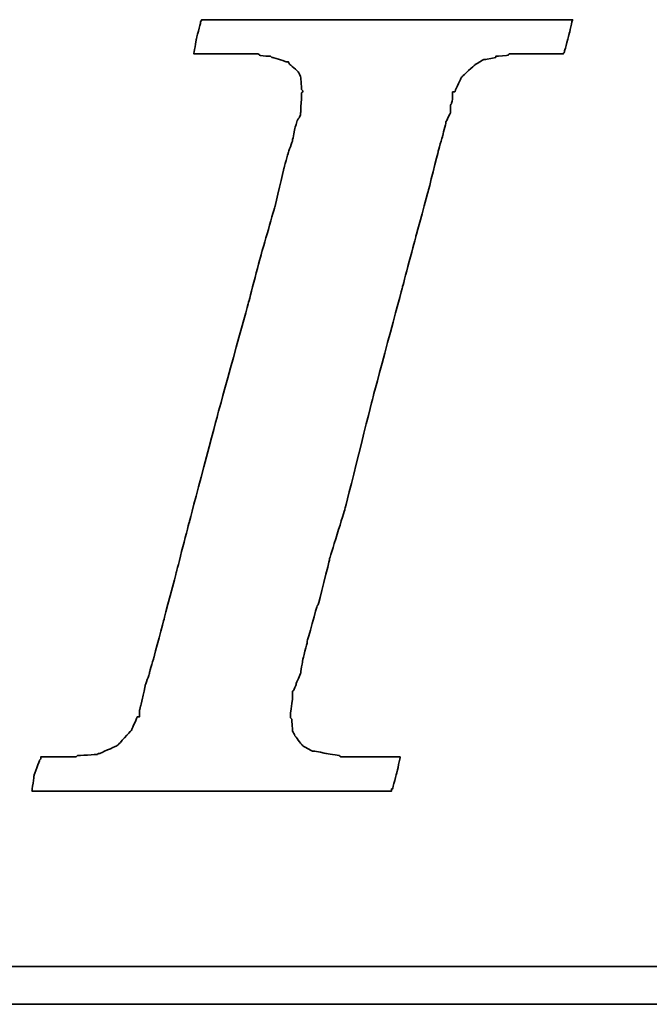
# Model space of a CAD drawing. Header units: millimetres. Extents: x 46 to 338, y 99 to 208.
# Tile 32 of 51: x 257.11 to 260.66, y 131.34 to 136.89. Entities that reach past the tile are written whole.
import ezdxf

# ---------------------------------------------------------------- set-up
doc = ezdxf.new("R2010")
doc.units = ezdxf.units.MM
doc.layers.add('DIM', color=4, linetype='Continuous')
doc.layers.add('layer 1', color=7, linetype='Continuous')

# ---------------------------------------------------------------- blocks, each defined once
blk = doc.blocks.new('TBI MOTION logo(完整正式版)')
at = {"layer": 'layer 1', "color": 22, "lineweight": 35}
for points, knots in [([(-40.59125, -7.94375), (-40.59125, -7.94375), (-40.97375, -7.94375), (-40.97375, -7.94375), (-40.97375, -7.94375), (-40.97375, -7.94375), (-41.38125, -7.94375), (-41.38125, -7.94375), (-41.38125, -7.94375), (-41.38125, -7.94375), (-41.54875, -7.94375), (-41.54875, -7.94375), (-41.54875, -7.94375), (-41.54875, -7.94375), (-41.59875, -7.94375), (-41.59875, -7.94375), (-41.59875, -7.94375), (-41.59875, -7.94375), (-41.88375, -7.94375), (-41.88375, -7.94375), (-41.88375, -7.94375), (-41.88375, -7.94375), (-41.90875, -7.91875), (-41.90875, -7.91875), (-41.90875, -7.91875), (-41.90875, -7.91875), (-42.19875, -7.87125), (-42.19875, -7.87125), (-42.19875, -7.87125), (-42.19875, -7.87125), (-42.43875, -7.82375), (-42.43875, -7.82375), (-42.43875, -7.82375), (-42.43875, -7.82375), (-42.45875, -7.82375), (-42.45875, -7.82375), (-42.45875, -7.82375), (-42.45875, -7.82375), (-42.48625, -7.82375), (-42.48625, -7.82375), (-42.48625, -7.82375), (-42.48625, -7.82375), (-42.67625, -7.72375), (-42.67625, -7.72375), (-42.67625, -7.72375), (-42.67625, -7.72375), (-42.70125, -7.70375), (-42.70125, -7.70375), (-42.70125, -7.70375), (-42.70125, -7.70375), (-42.72375, -7.67875), (-42.72375, -7.67875), (-42.72375, -7.67875), (-42.72375, -7.67875), (-42.86875, -7.48875), (-42.86875, -7.48875), (-42.86875, -7.48875), (-42.86875, -7.48875), (-42.89375, -7.43875), (-42.89375, -7.43875), (-42.89375, -7.43875), (-42.89375, -7.43875), (-42.91875, -7.38875), (-42.91875, -7.38875), (-42.91875, -7.38875), (-42.91875, -7.38875), (-42.93875, -7.12875), (-42.93875, -7.12875), (-42.93875, -7.12875), (-42.93875, -7.12875), (-42.96375, -7.10375), (-42.96375, -7.10375), (-42.96375, -7.10375), (-42.96375, -7.10375), (-42.96375, -7.05375), (-42.96375, -7.05375), (-42.96375, -7.05375), (-42.96375, -7.05375), (-42.96375, -7.00875), (-42.96375, -7.00875), (-42.96375, -7.00875), (-42.96375, -7.00875), (-42.91875, -6.69625), (-42.91875, -6.69625), (-42.91875, -6.69625), (-42.91875, -6.69625), (-42.91875, -6.62375), (-42.91875, -6.62375), (-42.91875, -6.62375), (-42.91875, -6.62375), (-42.91875, -6.59625), (-42.91875, -6.59625), (-42.91875, -6.59625), (-42.91875, -6.59625), (-42.91875, -6.57375), (-42.91875, -6.57375), (-42.91875, -6.57375), (-42.91875, -6.57375), (-42.91875, -6.52875), (-42.91875, -6.52875), (-42.91875, -6.52875), (-42.91875, -6.52875), (-42.89375, -6.50375), (-42.89375, -6.50375), (-42.89375, -6.50375), (-42.89375, -6.50375), (-42.84375, -6.38375), (-42.84375, -6.38375), (-42.84375, -6.38375), (-42.84375, -6.38375), (-42.84375, -6.35875), (-42.84375, -6.35875), (-42.84375, -6.35875), (-42.84375, -6.35875), (-42.74625, -6.14375), (-42.74625, -6.14375), (-42.74625, -6.14375), (-42.74625, -6.14375), (-42.70125, -5.85375), (-42.70125, -5.85375), (-42.70125, -5.85375), (-42.70125, -5.85375), (-42.60375, -5.47125), (-42.60375, -5.47125), (-42.60375, -5.47125), (-42.60375, -5.47125), (-42.60375, -5.44875), (-42.60375, -5.44875), (-42.60375, -5.44875), (-42.60375, -5.44875), (-42.38875, -4.67875), (-42.38875, -4.67875), (-42.38875, -4.67875), (-42.38875, -4.67875), (-42.36375, -4.65375), (-42.36375, -4.65375), (-42.36375, -4.65375), (-42.36375, -4.65375), (-42.12375, -3.69625), (-42.12375, -3.69625), (-42.12375, -3.69625), (-42.12375, -3.69625), (-42.12375, -3.67374), (-42.12375, -3.67374), (-42.12375, -3.67374), (-42.12375, -3.67374), (-41.78875, -2.59374), (-41.78875, -2.59374), (-41.78875, -2.59374), (-41.78875, -2.59374), (-41.18875, -0.19375), (-41.18875, -0.19375), (-41.18875, -0.19375), (-41.18875, -0.19375), (-40.54375, 2.20624), (-40.54375, 2.20624), (-40.54375, 2.20624), (-40.54375, 2.20624), (-40.25375, 3.30875), (-40.25375, 3.30875), (-40.25375, 3.30875), (-40.25375, 3.30875), (-39.98875, 4.27125), (-39.98875, 4.27125), (-39.98875, 4.27125), (-39.98875, 4.27125), (-39.77375, 5.13125), (-39.77375, 5.13125), (-39.77375, 5.13125), (-39.77375, 5.13125), (-39.67875, 5.47125), (-39.67875, 5.47125), (-39.67875, 5.47125), (-39.67875, 5.47125), (-39.60375, 5.75625), (-39.60375, 5.75625), (-39.60375, 5.75625), (-39.60375, 5.75625), (-39.60375, 5.78125), (-39.60375, 5.78125), (-39.60375, 5.78125), (-39.60375, 5.78125), (-39.50875, 5.97125), (-39.50875, 5.97125), (-39.50875, 5.97125), (-39.50875, 5.97125), (-39.50875, 6.13875), (-39.50875, 6.13875), (-39.50875, 6.13875), (-39.50875, 6.13875), (-39.48625, 6.16625), (-39.48625, 6.16625), (-39.48625, 6.16625), (-39.48625, 6.16625), (-39.46125, 6.28625), (-39.46125, 6.28625), (-39.46125, 6.28625), (-39.46125, 6.28625), (-39.46125, 6.42625), (-39.46125, 6.42625), (-39.46125, 6.42625), (-39.46125, 6.42625), (-39.41375, 6.42625), (-39.41375, 6.42625), (-39.41375, 6.42625), (-39.41375, 6.42625), (-39.29375, 6.69125), (-39.29375, 6.69125), (-39.29375, 6.69125), (-39.29375, 6.69125), (-39.26875, 6.74125), (-39.26875, 6.74125), (-39.26875, 6.74125), (-39.26875, 6.74125), (-39.24375, 6.76625), (-39.24375, 6.76625), (-39.24375, 6.76625), (-39.24375, 6.76625), (-38.98375, 7.00624), (-38.98375, 7.00624), (-38.98375, 7.00624), (-38.98375, 7.00624), (-38.95625, 7.02624), (-38.95625, 7.02624), (-38.95625, 7.02624), (-38.95625, 7.02624), (-38.78875, 7.12624), (-38.78875, 7.12624), (-38.78875, 7.12624), (-38.78875, 7.12624), (-38.76375, 7.12624), (-38.76375, 7.12624), (-38.76375, 7.12624), (-38.76375, 7.12624), (-38.74375, 7.12624), (-38.74375, 7.12624), (-38.74375, 7.12624), (-38.74375, 7.12624), (-38.52875, 7.17125), (-38.52875, 7.17125), (-38.52875, 7.17125), (-38.52875, 7.17125), (-38.52875, 7.19624), (-38.52875, 7.19624), (-38.52875, 7.19624), (-38.52875, 7.19624), (-38.50375, 7.19624), (-38.50375, 7.19624), (-38.50375, 7.19624), (-38.50375, 7.19624), (-38.26125, 7.21875), (-38.26125, 7.21875), (-38.26125, 7.21875), (-38.26125, 7.21875), (-38.23875, 7.24624), (-38.23875, 7.24624), (-38.23875, 7.24624), (-38.23875, 7.24624), (-38.21625, 7.24624), (-38.21625, 7.24624), (-38.21625, 7.24624), (-38.21625, 7.24624), (-38.18875, 7.24624), (-38.18875, 7.24624), (-38.18875, 7.24624), (-38.18875, 7.24624), (-37.90375, 7.24624), (-37.90375, 7.24624), (-37.90375, 7.24624), (-37.90375, 7.24624), (-37.85375, 7.24624), (-37.85375, 7.24624), (-37.85375, 7.24624), (-37.85375, 7.24624), (-37.75875, 7.24624), (-37.75875, 7.24624), (-37.75875, 7.24624), (-37.75875, 7.24624), (-37.42375, 7.24624), (-37.42375, 7.24624), (-37.42375, 7.24624), (-37.42375, 7.24624), (-37.08875, 7.24624), (-37.08875, 7.24624), (-37.08875, 7.24624), (-37.08875, 7.24624), (-37.06375, 7.24624), (-37.06375, 7.24624), (-37.06375, 7.24624), (-37.06375, 7.24624), (-37.06375, 7.26624), (-37.06375, 7.26624), (-37.06375, 7.26624), (-37.06375, 7.26624), (-37.03875, 7.29125), (-37.03875, 7.29125), (-37.03875, 7.29125), (-37.03875, 7.29125), (-37.03875, 7.31625), (-37.03875, 7.31625), (-37.03875, 7.31625), (-37.03875, 7.31625), (-36.94125, 7.67625), (-36.94125, 7.67625), (-36.94125, 7.67625), (-36.94125, 7.67625), (-36.86875, 7.98625), (-36.86875, 7.98625), (-36.86875, 7.98625), (-36.86875, 7.98625), (-36.98875, 7.98625), (-36.98875, 7.98625), (-36.98875, 7.98625), (-36.98875, 7.98625), (-37.42375, 7.98625), (-37.42375, 7.98625), (-37.42375, 7.98625), (-37.42375, 7.98625), (-37.94875, 7.98625), (-37.94875, 7.98625), (-37.94875, 7.98625), (-37.94875, 7.98625), (-38.57375, 7.98625), (-38.57375, 7.98625), (-38.57375, 7.98625), (-38.57375, 7.98625), (-39.29375, 7.98625), (-39.29375, 7.98625), (-39.29375, 7.98625), (-39.29375, 7.98625), (-40.82875, 7.98625), (-40.82875, 7.98625), (-40.82875, 7.98625), (-40.82875, 7.98625), (-42.36375, 7.98625), (-42.36375, 7.98625), (-42.36375, 7.98625), (-42.36375, 7.98625), (-43.08375, 7.98625), (-43.08375, 7.98625), (-43.08375, 7.98625), (-43.08375, 7.98625), (-43.70875, 7.98625), (-43.70875, 7.98625), (-43.70875, 7.98625), (-43.70875, 7.98625), (-44.23375, 7.98625), (-44.23375, 7.98625), (-44.23375, 7.98625), (-44.23375, 7.98625), (-44.66875, 7.98625), (-44.66875, 7.98625), (-44.66875, 7.98625), (-44.66875, 7.98625), (-44.88375, 7.98625), (-44.88375, 7.98625), (-44.88375, 7.98625), (-44.88375, 7.98625), (-44.90875, 7.94125), (-44.90875, 7.94125), (-44.90875, 7.94125), (-44.90875, 7.94125), (-44.90875, 7.91625), (-44.90875, 7.91625), (-44.90875, 7.91625), (-44.90875, 7.91625), (-45.00375, 7.55625), (-45.00375, 7.55625), (-45.00375, 7.55625), (-45.00375, 7.55625), (-45.05375, 7.24624), (-45.05375, 7.24624), (-45.05375, 7.24624), (-45.05375, 7.24624), (-44.61875, 7.24624), (-44.61875, 7.24624), (-44.61875, 7.24624), (-44.61875, 7.24624), (-44.11375, 7.24624), (-44.11375, 7.24624), (-44.11375, 7.24624), (-44.11375, 7.24624), (-43.99375, 7.24624), (-43.99375, 7.24624), (-43.99375, 7.24624), (-43.99375, 7.24624), (-43.94625, 7.24624), (-43.94625, 7.24624), (-43.94625, 7.24624), (-43.94625, 7.24624), (-43.92374, 7.24624), (-43.92374, 7.24624), (-43.92374, 7.24624), (-43.92374, 7.24624), (-43.65875, 7.24624), (-43.65875, 7.24624), (-43.65875, 7.24624), (-43.65875, 7.24624), (-43.63875, 7.21875), (-43.63875, 7.21875), (-43.63875, 7.21875), (-43.63875, 7.21875), (-43.46875, 7.19624), (-43.46875, 7.19624), (-43.46875, 7.19624), (-43.46875, 7.19624), (-43.39875, 7.19624), (-43.39875, 7.19624), (-43.39875, 7.19624), (-43.39875, 7.19624), (-43.37125, 7.17125), (-43.37125, 7.17125), (-43.37125, 7.17125), (-43.37125, 7.17125), (-43.34875, 7.17125), (-43.34875, 7.17125), (-43.34875, 7.17125), (-43.34875, 7.17125), (-43.20375, 7.12624), (-43.20375, 7.12624), (-43.20375, 7.12624), (-43.20375, 7.12624), (-43.05875, 7.07624), (-43.05875, 7.07624), (-43.05875, 7.07624), (-43.05875, 7.07624), (-43.01375, 7.07624), (-43.01375, 7.07624), (-43.01375, 7.07624), (-43.01375, 7.07624), (-42.98875, 7.02624), (-42.98875, 7.02624), (-42.98875, 7.02624), (-42.98875, 7.02624), (-42.79875, 6.86125), (-42.79875, 6.86125), (-42.79875, 6.86125), (-42.79875, 6.86125), (-42.77375, 6.81125), (-42.77375, 6.81125), (-42.77375, 6.81125), (-42.77375, 6.81125), (-42.74625, 6.76625), (-42.74625, 6.76625), (-42.74625, 6.76625), (-42.74625, 6.76625), (-42.72375, 6.47625), (-42.72375, 6.47625), (-42.72375, 6.47625), (-42.72375, 6.47625), (-42.70125, 6.45124), (-42.70125, 6.45124), (-42.70125, 6.45124), (-42.70125, 6.45124), (-42.70125, 6.42625), (-42.70125, 6.42625), (-42.70125, 6.42625), (-42.70125, 6.42625), (-42.72375, 6.40625), (-42.72375, 6.40625), (-42.72375, 6.40625), (-42.72375, 6.40625), (-42.74625, 5.97125), (-42.74625, 5.97125), (-42.74625, 5.97125), (-42.74625, 5.97125), (-42.74625, 5.94625), (-42.74625, 5.94625), (-42.74625, 5.94625), (-42.74625, 5.94625), (-42.74625, 5.92625), (-42.74625, 5.92625), (-42.74625, 5.92625), (-42.74625, 5.92625), (-42.77375, 5.87625), (-42.77375, 5.87625), (-42.77375, 5.87625), (-42.77375, 5.87625), (-42.81875, 5.80625), (-42.81875, 5.80625), (-42.81875, 5.80625), (-42.81875, 5.80625), (-42.86875, 5.63625), (-42.86875, 5.63625), (-42.86875, 5.63625), (-42.86875, 5.63625), (-42.91875, 5.39625), (-42.91875, 5.39625), (-42.91875, 5.39625), (-42.91875, 5.39625), (-42.91875, 5.37124), (-42.91875, 5.37124), (-42.91875, 5.37124), (-42.91875, 5.37124), (-43.01375, 5.10874), (-43.01375, 5.10874), (-43.01375, 5.10874), (-43.01375, 5.10874), (-43.10875, 4.77124), (-43.10875, 4.77124), (-43.10875, 4.77124), (-43.10875, 4.77124), (-43.29875, 3.95625), (-43.29875, 3.95625), (-43.29875, 3.95625), (-43.29875, 3.95625), (-43.58875, 2.95125), (-43.58875, 2.95125), (-43.58875, 2.95125), (-43.58875, 2.95125), (-43.87375, 1.87125), (-43.87375, 1.87125), (-43.87375, 1.87125), (-43.87375, 1.87125), (-44.52625, -0.50374), (-44.52625, -0.50374), (-44.52625, -0.50374), (-44.52625, -0.50374), (-45.14875, -2.85375), (-45.14875, -2.85375), (-45.14875, -2.85375), (-45.14875, -2.85375), (-45.43375, -3.95875), (-45.43375, -3.95875), (-45.43375, -3.95875), (-45.43375, -3.95875), (-45.69875, -4.96875), (-45.69875, -4.96875), (-45.69875, -4.96875), (-45.69875, -4.96875), (-45.91375, -5.78375), (-45.91375, -5.78375), (-45.91375, -5.78375), (-45.91375, -5.78375), (-46.01375, -6.11875), (-46.01375, -6.11875), (-46.01375, -6.11875), (-46.01375, -6.11875), (-46.01375, -6.14375), (-46.01375, -6.14375), (-46.01375, -6.14375), (-46.01375, -6.14375), (-46.10875, -6.40875), (-46.10875, -6.40875), (-46.10875, -6.40875), (-46.10875, -6.40875), (-46.15375, -6.64875), (-46.15375, -6.64875), (-46.15375, -6.64875), (-46.15375, -6.64875), (-46.20375, -6.83875), (-46.20375, -6.83875), (-46.20375, -6.83875), (-46.20375, -6.83875), (-46.22875, -6.93375), (-46.22875, -6.93375), (-46.22875, -6.93375), (-46.22875, -6.93375), (-46.22875, -7.07875), (-46.22875, -7.07875), (-46.22875, -7.07875), (-46.22875, -7.07875), (-46.27375, -7.07875), (-46.27375, -7.07875), (-46.27375, -7.07875), (-46.27375, -7.07875), (-46.39375, -7.34375), (-46.39375, -7.34375), (-46.39375, -7.34375), (-46.39375, -7.34375), (-46.39375, -7.36875), (-46.39375, -7.36875), (-46.39375, -7.36875), (-46.39375, -7.36875), (-46.42125, -7.38875), (-46.42125, -7.38875), (-46.42125, -7.38875), (-46.42125, -7.38875), (-46.68375, -7.67875), (-46.68375, -7.67875), (-46.68375, -7.67875), (-46.68375, -7.67875), (-46.70875, -7.70375), (-46.70875, -7.70375), (-46.70875, -7.70375), (-46.70875, -7.70375), (-46.75375, -7.72375), (-46.75375, -7.72375), (-46.75375, -7.72375), (-46.75375, -7.72375), (-47.08875, -7.87125), (-47.08875, -7.87125), (-47.08875, -7.87125), (-47.08875, -7.87125), (-47.11625, -7.87125), (-47.11625, -7.87125), (-47.11625, -7.87125), (-47.11625, -7.87125), (-47.13875, -7.89375), (-47.13875, -7.89375), (-47.13875, -7.89375), (-47.13875, -7.89375), (-47.56875, -7.91875), (-47.56875, -7.91875), (-47.56875, -7.91875), (-47.56875, -7.91875), (-47.59625, -7.94375), (-47.59625, -7.94375), (-47.59625, -7.94375), (-47.59625, -7.94375), (-47.64375, -7.94375), (-47.64375, -7.94375), (-47.64375, -7.94375), (-47.64375, -7.94375), (-47.73625, -7.94375), (-47.73625, -7.94375), (-47.73625, -7.94375), (-47.73625, -7.94375), (-48.07375, -7.94375), (-48.07375, -7.94375), (-48.07375, -7.94375), (-48.07375, -7.94375), (-48.36125, -7.94375), (-48.36125, -7.94375), (-48.36125, -7.94375), (-48.36125, -7.94375), (-48.36125, -7.96625), (-48.36125, -7.96625), (-48.36125, -7.96625), (-48.36125, -7.96625), (-48.36125, -7.99125), (-48.36125, -7.99125), (-48.36125, -7.99125), (-48.36125, -7.99125), (-48.38875, -8.01375), (-48.38875, -8.01375), (-48.38875, -8.01375), (-48.38875, -8.01375), (-48.50875, -8.34875), (-48.50875, -8.34875), (-48.50875, -8.34875), (-48.50875, -8.34875), (-48.55375, -8.68625), (-48.55375, -8.68625), (-48.55375, -8.68625), (-48.55375, -8.68625), (-48.45875, -8.68625), (-48.45875, -8.68625), (-48.45875, -8.68625), (-48.45875, -8.68625), (-48.07375, -8.68625), (-48.07375, -8.68625), (-48.07375, -8.68625), (-48.07375, -8.68625), (-47.52375, -8.68625), (-47.52375, -8.68625), (-47.52375, -8.68625), (-47.52375, -8.68625), (-46.92375, -8.68625), (-46.92375, -8.68625), (-46.92375, -8.68625), (-46.92375, -8.68625), (-46.25375, -8.68625), (-46.25375, -8.68625), (-46.25375, -8.68625), (-46.25375, -8.68625), (-46.20375, -8.68625), (-46.20375, -8.68625), (-46.20375, -8.68625), (-46.20375, -8.68625), (-44.71375, -8.68625), (-44.71375, -8.68625), (-44.71375, -8.68625), (-44.71375, -8.68625), (-43.22875, -8.68625), (-43.22875, -8.68625), (-43.22875, -8.68625), (-43.22875, -8.68625), (-42.55875, -8.68625), (-42.55875, -8.68625), (-42.55875, -8.68625), (-42.55875, -8.68625), (-42.50875, -8.68625), (-42.50875, -8.68625), (-42.50875, -8.68625), (-42.50875, -8.68625), (-41.93375, -8.68625), (-41.93375, -8.68625), (-41.93375, -8.68625), (-41.93375, -8.68625), (-41.38125, -8.68625), (-41.38125, -8.68625), (-41.38125, -8.68625), (-41.38125, -8.68625), (-40.97375, -8.68625), (-40.97375, -8.68625), (-40.97375, -8.68625), (-40.97375, -8.68625), (-40.78125, -8.68625), (-40.78125, -8.68625), (-40.78125, -8.68625), (-40.78125, -8.68625), (-40.78125, -8.63875), (-40.78125, -8.63875), (-40.78125, -8.63875), (-40.78125, -8.63875), (-40.75875, -8.63875), (-40.75875, -8.63875), (-40.75875, -8.63875), (-40.75875, -8.63875), (-40.66375, -8.27875), (-40.66375, -8.27875), (-40.66375, -8.27875), (-40.66375, -8.27875), (-40.59125, -7.94375), (-40.59125, -7.94375)], [0, 0, 0, 0, 0.00558659, 0.00558659, 0.00558659, 0.0055866, 0.01117318, 0.01117318, 0.01117318, 0.01117319, 0.01675978, 0.01675978, 0.01675978, 0.01675979, 0.02234637, 0.02234637, 0.02234637, 0.02234638, 0.02793296, 0.02793296, 0.02793296, 0.02793297, 0.03351955, 0.03351955, 0.03351955, 0.03351956, 0.03910615, 0.03910615, 0.03910615, 0.03910616, 0.04469274, 0.04469274, 0.04469274, 0.04469275, 0.05027933, 0.05027933, 0.05027933, 0.05027934, 0.05586592, 0.05586592, 0.05586592, 0.05586593, 0.06145251, 0.06145251, 0.06145251, 0.06145252, 0.06703911, 0.06703911, 0.06703911, 0.06703912, 0.0726257, 0.0726257, 0.0726257, 0.07262571, 0.07821229, 0.07821229, 0.07821229, 0.0782123, 0.08379888, 0.08379888, 0.08379888, 0.08379889, 0.08938547, 0.08938547, 0.08938547, 0.08938548, 0.09497207, 0.09497207, 0.09497207, 0.09497208, 0.10055866, 0.10055866, 0.10055866, 0.10055867, 0.10614525, 0.10614525, 0.10614525, 0.10614526, 0.11173184, 0.11173184, 0.11173184, 0.11173185, 0.11731844, 0.11731844, 0.11731844, 0.11731845, 0.12290503, 0.12290503, 0.12290503, 0.12290504, 0.12849162, 0.12849162, 0.12849162, 0.12849163, 0.13407821, 0.13407821, 0.13407821, 0.13407822, 0.1396648, 0.1396648, 0.1396648, 0.13966481, 0.1452514, 0.1452514, 0.1452514, 0.14525141, 0.15083799, 0.15083799, 0.15083799, 0.150838, 0.15642458, 0.15642458, 0.15642458, 0.15642459, 0.16201117, 0.16201117, 0.16201117, 0.16201118, 0.16759777, 0.16759777, 0.16759777, 0.16759778, 0.17318436, 0.17318436, 0.17318436, 0.17318437, 0.17877095, 0.17877095, 0.17877095, 0.17877096, 0.18435754, 0.18435754, 0.18435754, 0.18435755, 0.18994413, 0.18994413, 0.18994413, 0.18994414, 0.19553073, 0.19553073, 0.19553073, 0.19553074, 0.20111732, 0.20111732, 0.20111732, 0.20111733, 0.20670391, 0.20670391, 0.20670391, 0.20670392, 0.2122905, 0.2122905, 0.2122905, 0.21229051, 0.21787709, 0.21787709, 0.21787709, 0.2178771, 0.22346369, 0.22346369, 0.22346369, 0.2234637, 0.22905028, 0.22905028, 0.22905028, 0.22905029, 0.23463687, 0.23463687, 0.23463687, 0.23463688, 0.24022346, 0.24022346, 0.24022346, 0.24022347, 0.24581006, 0.24581006, 0.24581006, 0.24581007, 0.25139665, 0.25139665, 0.25139665, 0.25139666, 0.25698324, 0.25698324, 0.25698324, 0.25698325, 0.26256983, 0.26256983, 0.26256983, 0.26256984, 0.26815642, 0.26815642, 0.26815642, 0.26815643, 0.27374302, 0.27374302, 0.27374302, 0.27374303, 0.27932961, 0.27932961, 0.27932961, 0.27932962, 0.2849162, 0.2849162, 0.2849162, 0.28491621, 0.29050279, 0.29050279, 0.29050279, 0.2905028, 0.29608939, 0.29608939, 0.29608939, 0.2960894, 0.30167598, 0.30167598, 0.30167598, 0.30167599, 0.30726257, 0.30726257, 0.30726257, 0.30726258, 0.31284916, 0.31284916, 0.31284916, 0.31284917, 0.31843575, 0.31843575, 0.31843575, 0.31843576, 0.32402235, 0.32402235, 0.32402235, 0.32402236, 0.32960894, 0.32960894, 0.32960894, 0.32960895, 0.33519553, 0.33519553, 0.33519553, 0.33519554, 0.34078212, 0.34078212, 0.34078212, 0.34078213, 0.34636872, 0.34636872, 0.34636872, 0.34636873, 0.35195531, 0.35195531, 0.35195531, 0.35195532, 0.3575419, 0.3575419, 0.3575419, 0.35754191, 0.36312849, 0.36312849, 0.36312849, 0.3631285, 0.36871508, 0.36871508, 0.36871508, 0.36871509, 0.37430168, 0.37430168, 0.37430168, 0.37430169, 0.37988827, 0.37988827, 0.37988827, 0.37988828, 0.38547486, 0.38547486, 0.38547486, 0.38547487, 0.39106145, 0.39106145, 0.39106145, 0.39106146, 0.39664804, 0.39664804, 0.39664804, 0.39664805, 0.40223464, 0.40223464, 0.40223464, 0.40223465, 0.40782123, 0.40782123, 0.40782123, 0.40782124, 0.41340782, 0.41340782, 0.41340782, 0.41340783, 0.41899441, 0.41899441, 0.41899441, 0.41899442, 0.42458101, 0.42458101, 0.42458101, 0.42458102, 0.4301676, 0.4301676, 0.4301676, 0.43016761, 0.43575419, 0.43575419, 0.43575419, 0.4357542, 0.44134078, 0.44134078, 0.44134078, 0.44134079, 0.44692737, 0.44692737, 0.44692737, 0.44692738, 0.45251397, 0.45251397, 0.45251397, 0.45251398, 0.45810056, 0.45810056, 0.45810056, 0.45810057, 0.46368715, 0.46368715, 0.46368715, 0.46368716, 0.46927374, 0.46927374, 0.46927374, 0.46927375, 0.47486034, 0.47486034, 0.47486034, 0.47486035, 0.48044693, 0.48044693, 0.48044693, 0.48044694, 0.48603352, 0.48603352, 0.48603352, 0.48603353, 0.49162011, 0.49162011, 0.49162011, 0.49162012, 0.4972067, 0.4972067, 0.4972067, 0.49720671, 0.5027933, 0.5027933, 0.5027933, 0.50279331, 0.50837989, 0.50837989, 0.50837989, 0.5083799, 0.51396648, 0.51396648, 0.51396648, 0.51396649, 0.51955307, 0.51955307, 0.51955307, 0.51955308, 0.52513966, 0.52513966, 0.52513966, 0.52513967, 0.53072626, 0.53072626, 0.53072626, 0.53072627, 0.53631285, 0.53631285, 0.53631285, 0.53631286, 0.54189944, 0.54189944, 0.54189944, 0.54189945, 0.54748603, 0.54748603, 0.54748603, 0.54748604, 0.55307263, 0.55307263, 0.55307263, 0.55307264, 0.55865922, 0.55865922, 0.55865922, 0.55865923, 0.56424581, 0.56424581, 0.56424581, 0.56424582, 0.5698324, 0.5698324, 0.5698324, 0.56983241, 0.57541899, 0.57541899, 0.57541899, 0.575419, 0.58100559, 0.58100559, 0.58100559, 0.5810056, 0.58659218, 0.58659218, 0.58659218, 0.58659219, 0.59217877, 0.59217877, 0.59217877, 0.59217878, 0.59776536, 0.59776536, 0.59776536, 0.59776537, 0.60335196, 0.60335196, 0.60335196, 0.60335197, 0.60893855, 0.60893855, 0.60893855, 0.60893856, 0.61452514, 0.61452514, 0.61452514, 0.61452515, 0.62011173, 0.62011173, 0.62011173, 0.62011174, 0.62569832, 0.62569832, 0.62569832, 0.62569833, 0.63128492, 0.63128492, 0.63128492, 0.63128493, 0.63687151, 0.63687151, 0.63687151, 0.63687152, 0.6424581, 0.6424581, 0.6424581, 0.64245811, 0.64804469, 0.64804469, 0.64804469, 0.6480447, 0.65363128, 0.65363128, 0.65363128, 0.65363129, 0.65921788, 0.65921788, 0.65921788, 0.65921789, 0.66480447, 0.66480447, 0.66480447, 0.66480448, 0.67039106, 0.67039106, 0.67039106, 0.67039107, 0.67597765, 0.67597765, 0.67597765, 0.67597766, 0.68156425, 0.68156425, 0.68156425, 0.68156426, 0.68715084, 0.68715084, 0.68715084, 0.68715085, 0.69273743, 0.69273743, 0.69273743, 0.69273744, 0.69832402, 0.69832402, 0.69832402, 0.69832403, 0.70391061, 0.70391061, 0.70391061, 0.70391062, 0.70949721, 0.70949721, 0.70949721, 0.70949722, 0.7150838, 0.7150838, 0.7150838, 0.71508381, 0.72067039, 0.72067039, 0.72067039, 0.7206704, 0.72625698, 0.72625698, 0.72625698, 0.72625699, 0.73184358, 0.73184358, 0.73184358, 0.73184359, 0.73743017, 0.73743017, 0.73743017, 0.73743018, 0.74301676, 0.74301676, 0.74301676, 0.74301677, 0.74860335, 0.74860335, 0.74860335, 0.74860336, 0.75418994, 0.75418994, 0.75418994, 0.75418995, 0.75977654, 0.75977654, 0.75977654, 0.75977655, 0.76536313, 0.76536313, 0.76536313, 0.76536314, 0.77094972, 0.77094972, 0.77094972, 0.77094973, 0.77653631, 0.77653631, 0.77653631, 0.77653632, 0.78212291, 0.78212291, 0.78212291, 0.78212292, 0.7877095, 0.7877095, 0.7877095, 0.78770951, 0.79329609, 0.79329609, 0.79329609, 0.7932961, 0.79888268, 0.79888268, 0.79888268, 0.79888269, 0.80446927, 0.80446927, 0.80446927, 0.80446928, 0.81005587, 0.81005587, 0.81005587, 0.81005588, 0.81564246, 0.81564246, 0.81564246, 0.81564247, 0.82122905, 0.82122905, 0.82122905, 0.82122906, 0.82681564, 0.82681564, 0.82681564, 0.82681565, 0.83240223, 0.83240223, 0.83240223, 0.83240224, 0.83798883, 0.83798883, 0.83798883, 0.83798884, 0.84357542, 0.84357542, 0.84357542, 0.84357543, 0.84916201, 0.84916201, 0.84916201, 0.84916202, 0.8547486, 0.8547486, 0.8547486, 0.85474861, 0.8603352, 0.8603352, 0.8603352, 0.86033521, 0.86592179, 0.86592179, 0.86592179, 0.8659218, 0.87150838, 0.87150838, 0.87150838, 0.87150839, 0.87709497, 0.87709497, 0.87709497, 0.87709498, 0.88268156, 0.88268156, 0.88268156, 0.88268157, 0.88826816, 0.88826816, 0.88826816, 0.88826817, 0.89385475, 0.89385475, 0.89385475, 0.89385476, 0.89944134, 0.89944134, 0.89944134, 0.89944135, 0.90502793, 0.90502793, 0.90502793, 0.90502794, 0.91061453, 0.91061453, 0.91061453, 0.91061454, 0.91620112, 0.91620112, 0.91620112, 0.91620113, 0.92178771, 0.92178771, 0.92178771, 0.92178772, 0.9273743, 0.9273743, 0.9273743, 0.92737431, 0.93296089, 0.93296089, 0.93296089, 0.9329609, 0.93854749, 0.93854749, 0.93854749, 0.9385475, 0.94413408, 0.94413408, 0.94413408, 0.94413409, 0.94972067, 0.94972067, 0.94972067, 0.94972068, 0.95530726, 0.95530726, 0.95530726, 0.95530727, 0.96089385, 0.96089385, 0.96089385, 0.96089386, 0.96648045, 0.96648045, 0.96648045, 0.96648046, 0.97206704, 0.97206704, 0.97206704, 0.97206705, 0.97765363, 0.97765363, 0.97765363, 0.97765364, 0.98324022, 0.98324022, 0.98324022, 0.98324023, 0.98882682, 0.98882682, 0.98882682, 0.98882683, 0.99441341, 0.99441341, 0.99441341, 0.99441342, 1, 1, 1, 1]), ([(75.90875, -9.47875), (75.90875, -9.47875), (75.90875, -12.28625), (75.90875, -12.28625), (75.90875, -12.28625), (75.90875, -12.28625), (75.90875, -12.47875), (75.90875, -12.47875), (75.90875, -12.47875), (75.90875, -12.47875), (75.71625, -12.47875), (75.71625, -12.47875), (75.71625, -12.47875), (75.71625, -12.47875), (-88.32875, -12.47875), (-88.32875, -12.47875), (-88.32875, -12.47875), (-88.32875, -12.47875), (-88.32875, -13.29375), (-88.32875, -13.29375), (-88.32875, -13.29375), (-88.32875, -13.29375), (82.89125, -13.29375), (82.89125, -13.29375), (82.89125, -13.29375), (82.89125, -13.29375), (75.90875, -9.47875), (75.90875, -9.47875)], [0, 0, 0, 0, 0.14285714, 0.14285714, 0.14285714, 0.14285715, 0.28571429, 0.28571429, 0.28571429, 0.2857143, 0.42857143, 0.42857143, 0.42857143, 0.42857144, 0.57142857, 0.57142857, 0.57142857, 0.57142858, 0.71428571, 0.71428571, 0.71428571, 0.71428572, 0.85714286, 0.85714286, 0.85714286, 0.85714287, 1, 1, 1, 1])]:
    blk.add_open_spline(points, degree=3, knots=knots, dxfattribs=at)

msp = doc.modelspace()

# ---------------------------------------------------------------- block references
at = {"layer": 'DIM', "color": 7, "xscale": 0.2606204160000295, "yscale": 0.2606204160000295, "zscale": 0.2606204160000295}
msp.add_blockref('TBI MOTION logo(完整正式版)', (269.8333, 134.8071), dxfattribs=at)

doc.saveas('drawing.dxf')
